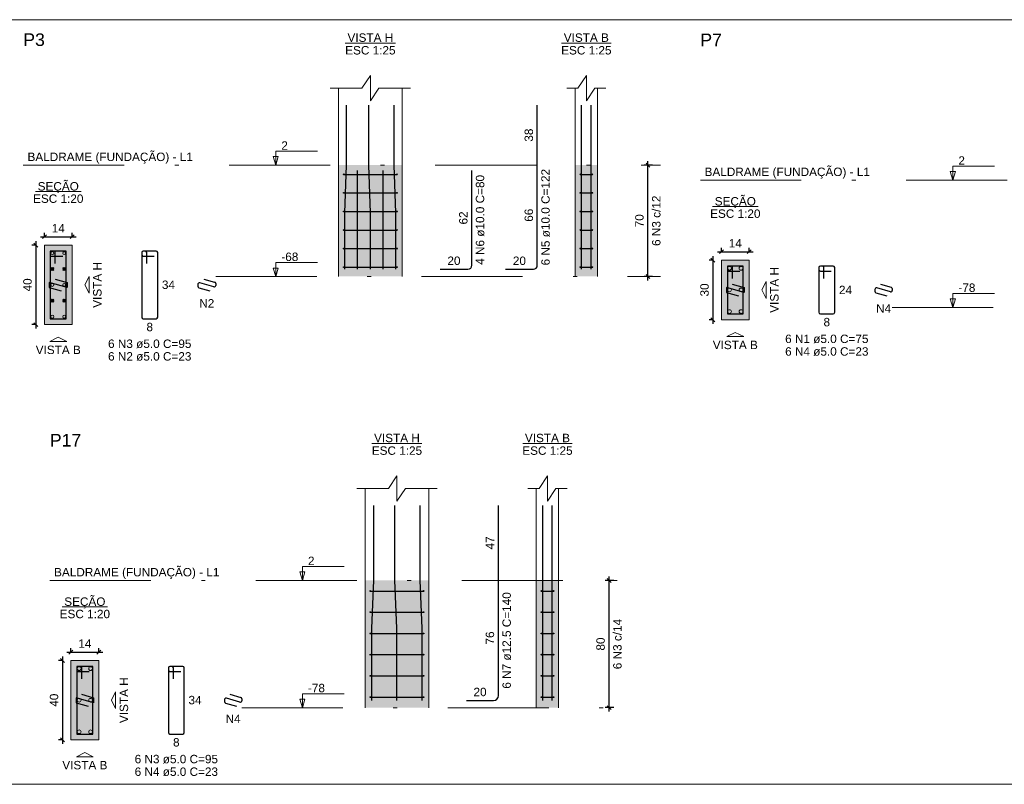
# Model space of a CAD drawing. Header units: millimetres. Extents: x 1852 to 2571, y -668 to -390.
# Tile 33 of 84: x 2165 to 2190, y -426 to -407. Entities that reach past the tile are written whole.
import ezdxf

# ---------------------------------------------------------------- set-up
doc = ezdxf.new("R2010")
doc.units = ezdxf.units.MM
doc.linetypes.add('DASHDOT', pattern=[25.4, 12.7, -6.35, 0, -6.35])
for name, color, linetype, lineweight in [('Descrição da armadura', 7, 'Continuous', 5), ('DT-Barras na forma', 1, 'Continuous', 30), ('DT-Barras no corte', 5, 'Continuous', 5), ('DT-Barras rebatidas', 1, 'Continuous', 30), ('DT-Cotas', 9, 'Continuous', 5), ('DT-Estribos na forma', 1, 'Continuous', 30), ('DT-Forma', 5, 'Continuous', 5), ('DT-Hachura seção pilares', 252, 'Continuous', 5), ('DT-Hachura vista pilares', 252, 'Continuous', 5), ('DT-Pontilhado', 9, 'DASHDOT', 5), ('DT-Textos', 7, 'Continuous', 5), ('DT-Título', 250, 'Continuous', 20), ('Textos armaduras', 7, 'Continuous', 5)]:
    doc.layers.add(name, color=color, linetype=linetype, lineweight=lineweight)
doc.styles.add('ARIAL', font='arial.ttf')
doc.styles.get("Standard").update_dxf_attribs({"font": 'arial.ttf'})
doc.dimstyles.new('UM_20.000000', dxfattribs={"dimtxt": 0.18, "dimasz": 0.1, "dimexe": 0.1, "dimexo": 0.2, "dimgap": 0, "dimtad": 1, "dimtih": 1, "dimtoh": 1, "dimdec": 1, "dimlfac": 20, "dimzin": 0, "dimdsep": 46, "dimtxsty": 'Standard', "dimcen": 0.09, "dimdle": 0.1, "dimadec": 1, "dimazin": 2, "dimtfac": 1, "dimtdec": 4, "dimtofl": 0, "dimtmove": 0, "dimatfit": 3, "dimfxl": 1, "dimtolj": 1, "dimarcsym": 0})
doc.dimstyles.new('UM_25.000000', dxfattribs={"dimtxt": 0.18, "dimasz": 0.1, "dimexe": 0.1, "dimexo": 0.2, "dimgap": 0, "dimtad": 1, "dimtih": 1, "dimtoh": 1, "dimdec": 1, "dimlfac": 25, "dimzin": 0, "dimdsep": 46, "dimtxsty": 'Standard', "dimcen": 0.09, "dimdle": 0.1, "dimadec": 1, "dimazin": 2, "dimtfac": 1, "dimtdec": 4, "dimtofl": 0, "dimtmove": 0, "dimatfit": 3, "dimfxl": 1, "dimtolj": 1, "dimarcsym": 0})

# ---------------------------------------------------------------- blocks, each defined once
blk = doc.blocks.new('_Oblique')
at = {"color": 0, "linetype": 'ByBlock', "lineweight": -2}
blk.add_line((-0.5, -0.5), (0.5, 0.5), dxfattribs=at)
blk = doc.blocks.new('*D14')
at = {"layer": 'DT-Cotas', "color": 0, "lineweight": -2, "transparency": 16777216}
for p, q in [((2165.457, -412.38), (2165.345, -412.38)), ((2165.445, -412.28), (2165.445, -414.48)), ((2165.457, -414.38), (2165.345, -414.38))]:
    blk.add_line(p, q, dxfattribs=at)
at = {"layer": 'DT-Cotas', "color": 0, "lineweight": -2, "transparency": 16777216, "xscale": 0.1, "yscale": 0.1, "zscale": 0.1}
for p, rotation in [((2165.445, -412.38), 90), ((2165.445, -414.38), 270)]:
    blk.add_blockref('_Oblique', p, dxfattribs=dict(at, rotation=rotation))
at = {"layer": 'DT-Cotas', "color": 7, "transparency": 16777216, "insert": (2165.233, -413.38), "char_height": 0.2118, "attachment_point": 5, "rotation": 90, "style": 'ARIAL'}
blk.add_mtext('\\A1;40', dxfattribs=at)
blk = doc.blocks.new('*D15')
at = {"layer": 'DT-Cotas', "color": 0, "lineweight": -2, "transparency": 16777216}
for p, q in [((2165.557, -412.168), (2166.457, -412.168)), ((2165.657, -412.18), (2165.657, -412.068)), ((2166.357, -412.18), (2166.357, -412.068))]:
    blk.add_line(p, q, dxfattribs=at)
at = {"layer": 'DT-Cotas', "color": 0, "lineweight": -2, "transparency": 16777216, "xscale": 0.1, "yscale": 0.1, "zscale": 0.1, "rotation": 180}
blk.add_blockref('_Oblique', (2165.657, -412.168), dxfattribs=at)
at = {"layer": 'DT-Cotas', "color": 0, "lineweight": -2, "transparency": 16777216, "xscale": 0.1, "yscale": 0.1, "zscale": 0.1}
blk.add_blockref('_Oblique', (2166.357, -412.168), dxfattribs=at)
at = {"layer": 'DT-Cotas', "color": 7, "transparency": 16777216, "insert": (2166.007, -411.956), "char_height": 0.2118, "attachment_point": 5, "rotation": 0.0057, "style": 'ARIAL'}
blk.add_mtext('\\A1;14', dxfattribs=at)
blk = doc.blocks.new('*D16')
at = {"layer": 'DT-Cotas', "color": 0, "lineweight": -2, "transparency": 16777216}
for p, q in [((2180.96, -410.368), (2180.743, -410.368)), ((2180.843, -413.268), (2180.843, -410.268)), ((2180.96, -413.168), (2180.743, -413.168))]:
    blk.add_line(p, q, dxfattribs=at)
at = {"layer": 'DT-Cotas', "color": 0, "lineweight": -2, "transparency": 16777216, "xscale": 0.1, "yscale": 0.1, "zscale": 0.1}
for p, rotation in [((2180.843, -410.368), 90), ((2180.843, -413.168), 270)]:
    blk.add_blockref('_Oblique', p, dxfattribs=dict(at, rotation=rotation))
blk = doc.blocks.new('*D17')
at = {"layer": 'DT-Cotas', "color": 0, "lineweight": -2, "transparency": 16777216}
for p, q in [((2180.96, -410.368), (2180.743, -410.368)), ((2180.843, -413.268), (2180.843, -410.268)), ((2180.96, -413.168), (2180.743, -413.168))]:
    blk.add_line(p, q, dxfattribs=at)
at = {"layer": 'DT-Cotas', "color": 0, "lineweight": -2, "transparency": 16777216, "xscale": 0.1, "yscale": 0.1, "zscale": 0.1}
for p, rotation in [((2180.843, -410.368), 90), ((2180.843, -413.168), 270)]:
    blk.add_blockref('_Oblique', p, dxfattribs=dict(at, rotation=rotation))
blk = doc.blocks.new('*D18')
at = {"layer": 'DT-Cotas', "color": 0, "lineweight": -2, "transparency": 16777216}
for p, q in [((2182.478, -412.657), (2182.478, -414.357)), ((2182.49, -412.757), (2182.378, -412.757)), ((2182.49, -414.257), (2182.378, -414.257))]:
    blk.add_line(p, q, dxfattribs=at)
at = {"layer": 'DT-Cotas', "color": 0, "lineweight": -2, "transparency": 16777216, "xscale": 0.1, "yscale": 0.1, "zscale": 0.1}
for p, rotation in [((2182.478, -412.757), 90), ((2182.478, -414.257), 270)]:
    blk.add_blockref('_Oblique', p, dxfattribs=dict(at, rotation=rotation))
at = {"layer": 'DT-Cotas', "color": 7, "transparency": 16777216, "insert": (2182.266, -413.507), "char_height": 0.2118, "attachment_point": 5, "rotation": 90, "style": 'ARIAL'}
blk.add_mtext('\\A1;30', dxfattribs=at)
blk = doc.blocks.new('*D19')
at = {"layer": 'DT-Cotas', "color": 0, "lineweight": -2, "transparency": 16777216}
for p, q in [((2182.59, -412.545), (2183.49, -412.545)), ((2182.69, -412.557), (2182.69, -412.445)), ((2183.39, -412.557), (2183.39, -412.445))]:
    blk.add_line(p, q, dxfattribs=at)
at = {"layer": 'DT-Cotas', "color": 0, "lineweight": -2, "transparency": 16777216, "xscale": 0.1, "yscale": 0.1, "zscale": 0.1, "rotation": 180}
blk.add_blockref('_Oblique', (2182.69, -412.545), dxfattribs=at)
at = {"layer": 'DT-Cotas', "color": 0, "lineweight": -2, "transparency": 16777216, "xscale": 0.1, "yscale": 0.1, "zscale": 0.1}
blk.add_blockref('_Oblique', (2183.39, -412.545), dxfattribs=at)
at = {"layer": 'DT-Cotas', "color": 7, "transparency": 16777216, "insert": (2183.04, -412.333), "char_height": 0.2118, "attachment_point": 5, "rotation": 0.0057, "style": 'ARIAL'}
blk.add_mtext('\\A1;14', dxfattribs=at)
blk = doc.blocks.new('*D252')
at = {"layer": 'DT-Cotas', "color": 0, "lineweight": -2, "transparency": 16777216}
for p, q in [((2166.126, -422.821), (2166.014, -422.821)), ((2166.114, -422.721), (2166.114, -424.921)), ((2166.126, -424.821), (2166.014, -424.821))]:
    blk.add_line(p, q, dxfattribs=at)
at = {"layer": 'DT-Cotas', "color": 0, "lineweight": -2, "transparency": 16777216, "xscale": 0.1, "yscale": 0.1, "zscale": 0.1}
for p, rotation in [((2166.114, -422.821), 90), ((2166.114, -424.821), 270)]:
    blk.add_blockref('_Oblique', p, dxfattribs=dict(at, rotation=rotation))
at = {"layer": 'DT-Cotas', "color": 7, "transparency": 16777216, "insert": (2165.902, -423.821), "char_height": 0.2118, "attachment_point": 5, "rotation": 90, "style": 'ARIAL'}
blk.add_mtext('\\A1;40', dxfattribs=at)
blk = doc.blocks.new('*D253')
at = {"layer": 'DT-Cotas', "color": 0, "lineweight": -2, "transparency": 16777216}
for p, q in [((2166.326, -422.621), (2166.326, -422.51)), ((2167.026, -422.621), (2167.026, -422.51)), ((2166.226, -422.61), (2167.126, -422.61))]:
    blk.add_line(p, q, dxfattribs=at)
at = {"layer": 'DT-Cotas', "color": 0, "lineweight": -2, "transparency": 16777216, "xscale": 0.1, "yscale": 0.1, "zscale": 0.1, "rotation": 180}
blk.add_blockref('_Oblique', (2166.326, -422.61), dxfattribs=at)
at = {"layer": 'DT-Cotas', "color": 0, "lineweight": -2, "transparency": 16777216, "xscale": 0.1, "yscale": 0.1, "zscale": 0.1}
blk.add_blockref('_Oblique', (2167.026, -422.61), dxfattribs=at)
at = {"layer": 'DT-Cotas', "color": 7, "transparency": 16777216, "insert": (2166.676, -422.398), "char_height": 0.2118, "attachment_point": 5, "rotation": 0.0057, "style": 'ARIAL'}
blk.add_mtext('\\A1;14', dxfattribs=at)
blk = doc.blocks.new('*D254')
at = {"layer": 'DT-Cotas', "color": 0, "lineweight": -2, "transparency": 16777216}
for p, q in [((2179.982, -420.809), (2179.764, -420.809)), ((2179.864, -424.109), (2179.864, -420.709)), ((2179.982, -424.009), (2179.764, -424.009))]:
    blk.add_line(p, q, dxfattribs=at)
at = {"layer": 'DT-Cotas', "color": 0, "lineweight": -2, "transparency": 16777216, "xscale": 0.1, "yscale": 0.1, "zscale": 0.1}
for p, rotation in [((2179.864, -420.809), 90), ((2179.864, -424.009), 270)]:
    blk.add_blockref('_Oblique', p, dxfattribs=dict(at, rotation=rotation))
blk = doc.blocks.new('*D255')
at = {"layer": 'DT-Cotas', "color": 0, "lineweight": -2, "transparency": 16777216}
for p, q in [((2179.982, -420.809), (2179.764, -420.809)), ((2179.864, -424.109), (2179.864, -420.709)), ((2179.982, -424.009), (2179.764, -424.009))]:
    blk.add_line(p, q, dxfattribs=at)
at = {"layer": 'DT-Cotas', "color": 0, "lineweight": -2, "transparency": 16777216, "xscale": 0.1, "yscale": 0.1, "zscale": 0.1}
for p, rotation in [((2179.864, -420.809), 90), ((2179.864, -424.009), 270)]:
    blk.add_blockref('_Oblique', p, dxfattribs=dict(at, rotation=rotation))

msp = doc.modelspace()

# ---------------------------------------------------------------- hatches: boundary and pattern name
at = {"layer": 'DT-Hachura seção pilares', "linetype": 'Continuous'}
for points in [[(2165.6569, -414.38), (2165.6569, -414.38), (2166.3569, -414.38), (2166.3569, -412.38), (2165.6569, -412.38), (2165.6569, -414.38)], [(2182.6899, -414.2567), (2182.6899, -414.2567), (2183.3899, -414.2567), (2183.3899, -412.7567), (2182.6899, -412.7567), (2182.6899, -414.2567)], [(2166.3259, -424.8215), (2166.3259, -424.8215), (2167.0259, -424.8215), (2167.0259, -422.8215), (2166.3259, -422.8215), (2166.3259, -424.8215)]]:
    msp.add_hatch(color=256, dxfattribs=at).paths.add_polyline_path(points)
at = {"layer": 'DT-Hachura vista pilares', "linetype": 'Continuous'}
for points in [[(2173.0585, -413.1679), (2173.0585, -410.3679), (2174.6585, -410.3679), (2174.6585, -413.1679), (2173.0585, -413.1679)], [(2179.0119, -413.1679), (2179.0119, -410.3679), (2179.5719, -410.3679), (2179.5719, -413.1679), (2179.0119, -413.1679)], [(2173.7275, -424.0094), (2173.7275, -420.8094), (2175.3275, -420.8094), (2175.3275, -424.0094), (2173.7275, -424.0094)], [(2178.0337, -424.0094), (2178.0337, -420.8094), (2178.5937, -420.8094), (2178.5937, -424.0094), (2178.0337, -424.0094)]]:
    msp.add_hatch(color=256, dxfattribs=at).paths.add_polyline_path(points)

# ---------------------------------------------------------------- linework, layer by layer
at = {"layer": 'DT-Barras na forma'}
for points in [[(2173.2185, -412.9879), (2173.2185, -411.5679), (2173.2585, -410.3679), (2173.2585, -408.8612)], [(2173.8585, -412.9879), (2173.8585, -411.5679), (2173.8185, -410.3679), (2173.8185, -408.8612)], [(2174.4985, -412.9879), (2174.4985, -411.5679), (2174.4585, -410.3679), (2174.4585, -408.8612)], [(2179.1719, -412.9879), (2179.1719, -411.5679), (2179.1719, -410.3679), (2179.1719, -408.8612)], [(2179.4119, -412.9879), (2179.4119, -411.5679), (2179.4119, -410.3679), (2179.4119, -408.8612)], [(2173.5385, -412.9879), (2173.5385, -410.5039)], [(2174.1785, -412.9879), (2174.1785, -410.5039)], [(2165.9319, -412.8425), (2165.9319, -412.53), (2165.8069, -412.53), (2165.8069, -414.23), (2166.2069, -414.23), (2166.2069, -412.53), (2165.8069, -412.53), (2165.8069, -412.655), (2166.1194, -412.655)], [(2182.9649, -413.2192), (2182.9649, -412.9067), (2182.8399, -412.9067), (2182.8399, -414.1067), (2183.2399, -414.1067), (2183.2399, -412.9067), (2182.8399, -412.9067), (2182.8399, -413.0317), (2183.1524, -413.0317)], [(2165.9308, -413.2339), (2166.2319, -413.3175), (2166.2319, -413.4425), (2165.7819, -413.3175), (2165.7819, -413.4425), (2166.083, -413.5261)], [(2182.9581, -413.3583), (2183.2586, -413.4442), (2183.2586, -413.5692), (2182.8211, -413.4442), (2182.8211, -413.5692), (2183.1216, -413.655)], [(2173.8925, -423.8294), (2173.8925, -422.0094), (2173.9425, -420.8094), (2173.9425, -418.926)], [(2174.5275, -423.8294), (2174.5275, -422.0094), (2174.4775, -420.8094), (2174.4775, -418.926)], [(2175.1625, -423.8294), (2175.1625, -422.0094), (2175.1125, -420.8094), (2175.1125, -418.926)], [(2178.1987, -423.8294), (2178.1987, -422.0094), (2178.1987, -420.8094), (2178.1987, -418.926)], [(2178.4287, -423.8294), (2178.4287, -422.0094), (2178.4287, -420.8094), (2178.4287, -418.926)], [(2166.6009, -423.284), (2166.6009, -422.9715), (2166.4759, -422.9715), (2166.4759, -424.6715), (2166.8759, -424.6715), (2166.8759, -422.9715), (2166.4759, -422.9715), (2166.4759, -423.0965), (2166.7884, -423.0965)], [(2166.5942, -423.6731), (2166.8946, -423.759), (2166.8946, -423.884), (2166.4571, -423.759), (2166.4571, -423.884), (2166.7576, -423.9698)]]:
    msp.add_lwpolyline(points, dxfattribs=at)
at = {"layer": 'DT-Barras no corte'}
for p, q in [((2165.8194, -413.0175), (2165.8944, -412.9425)), ((2165.8194, -412.9425), (2165.8944, -413.0175)), ((2166.1194, -413.0175), (2166.1944, -412.9425)), ((2166.1194, -412.9425), (2166.1944, -413.0175)), ((2165.8194, -413.8175), (2165.8944, -413.7425)), ((2165.8194, -413.7425), (2165.8944, -413.8175)), ((2166.1194, -413.8175), (2166.1944, -413.7425)), ((2166.1194, -413.7425), (2166.1944, -413.8175))]:
    msp.add_line(p, q, dxfattribs=at)
for centre, radius in [((2165.8569, -412.58), 0.0375), ((2166.1569, -412.58), 0.0375), ((2182.8961, -412.9629), 0.0469), ((2183.1836, -412.9629), 0.0469), ((2165.8569, -412.98), 0.0375), ((2166.1569, -412.98), 0.0375), ((2165.8569, -413.38), 0.0375), ((2166.1569, -413.38), 0.0375), ((2182.8961, -413.5067), 0.0469), ((2183.1836, -413.5067), 0.0469), ((2165.8569, -413.78), 0.0375), ((2166.1569, -413.78), 0.0375), ((2165.8569, -414.18), 0.0375), ((2166.1569, -414.18), 0.0375), ((2182.8961, -414.0504), 0.0469), ((2183.1836, -414.0504), 0.0469), ((2166.5321, -423.0277), 0.0469), ((2166.8196, -423.0277), 0.0469), ((2166.5321, -423.8215), 0.0469), ((2166.8196, -423.8215), 0.0469), ((2166.5321, -424.6152), 0.0469), ((2166.8196, -424.6152), 0.0469)]:
    msp.add_circle(centre, radius, dxfattribs=at)
at = {"layer": 'DT-Barras rebatidas'}
for p, q in [((2178.0588, -410.3679), (2178.0588, -408.8612)), ((2178.0588, -412.8879), (2178.0588, -410.3679)), ((2176.4116, -412.8879), (2176.4116, -410.5039)), ((2168.1082, -412.5675), (2168.1082, -414.1925)), ((2168.1082, -412.5675), (2168.1082, -412.6175)), ((2168.1957, -412.53), (2168.1457, -412.53)), ((2168.4707, -412.53), (2168.1457, -412.53)), ((2168.1457, -412.655), (2168.4207, -412.655)), ((2168.2332, -412.8425), (2168.2332, -412.5675)), ((2168.5082, -414.1925), (2168.5082, -412.5675)), ((2185.2287, -412.9067), (2185.1787, -412.9067)), ((2185.5037, -412.9067), (2185.1787, -412.9067)), ((2175.6116, -412.9879), (2176.3116, -412.9879)), ((2177.2588, -412.9879), (2177.9588, -412.9879)), ((2185.1412, -412.9442), (2185.1412, -414.0692)), ((2185.1412, -412.9442), (2185.1412, -412.9942)), ((2185.1787, -413.0317), (2185.4537, -413.0317)), ((2185.2662, -413.2192), (2185.2662, -412.9442)), ((2185.5412, -414.0692), (2185.5412, -412.9442)), ((2169.5183, -413.3668), (2169.5183, -413.414)), ((2169.9208, -413.4293), (2169.5658, -413.3307)), ((2169.6672, -413.2339), (2169.9408, -413.3099)), ((2169.9683, -413.346), (2169.9683, -413.3932)), ((2186.6883, -413.3583), (2186.9616, -413.4364)), ((2169.5458, -413.4501), (2169.8194, -413.5261)), ((2186.5513, -413.4939), (2186.5513, -413.5409)), ((2186.5785, -413.577), (2186.8517, -413.655)), ((2186.941, -413.5555), (2186.5991, -413.4578)), ((2186.9888, -413.4725), (2186.9888, -413.5195)), ((2185.1787, -414.1067), (2185.5037, -414.1067)), ((2168.1457, -414.23), (2168.4707, -414.23)), ((2177.0806, -420.8094), (2177.0806, -418.926)), ((2177.0806, -423.7044), (2177.0806, -420.8094)), ((2168.7772, -423.009), (2168.7772, -424.634)), ((2168.7772, -423.009), (2168.7772, -423.059)), ((2168.8647, -422.9715), (2168.8147, -422.9715)), ((2169.1397, -422.9715), (2168.8147, -422.9715)), ((2168.9022, -423.284), (2168.9022, -423.009)), ((2169.1772, -424.634), (2169.1772, -423.009)), ((2168.8147, -423.0965), (2169.0897, -423.0965)), ((2170.1873, -423.8087), (2170.1873, -423.8557)), ((2170.577, -423.8703), (2170.2351, -423.7726)), ((2170.3243, -423.6731), (2170.5976, -423.7512)), ((2170.6248, -423.7873), (2170.6248, -423.8343)), ((2170.2145, -423.8918), (2170.4878, -423.9698)), ((2176.2806, -423.8294), (2176.9556, -423.8294)), ((2168.8147, -424.6715), (2169.1397, -424.6715))]:
    msp.add_line(p, q, dxfattribs=at)
for centre, radius, start, end in [((2168.1457, -412.5675), 0.0375, 90, 180), ((2168.1457, -412.5675), 0.0375, 90, 180), ((2168.1457, -412.6175), 0.0375, 180, 270), ((2168.1957, -412.5675), 0.0375, 0, 90), ((2168.4707, -412.5675), 0.0375, 0, 90), ((2176.3116, -412.8879), 0.1, 270, 0), ((2177.9588, -412.8879), 0.1, 270, 0), ((2185.1787, -412.9442), 0.0375, 90, 180), ((2185.1787, -412.9442), 0.0375, 90, 180), ((2185.2287, -412.9442), 0.0375, 0, 90), ((2185.5037, -412.9442), 0.0375, 0, 90), ((2185.1787, -412.9942), 0.0375, 180, 270), ((2169.5558, -413.3668), 0.0375, 74.47589, 180), ((2169.5558, -413.414), 0.0375, 180, 254.47589), ((2169.9308, -413.3932), 0.0375, 254.47589, 0), ((2169.9308, -413.346), 0.0375, 0, 74.47589), ((2186.5888, -413.4939), 0.0375, 74.0546, 180), ((2186.5888, -413.5409), 0.0375, 180, 254.0546), ((2186.9513, -413.5195), 0.0375, 254.0546, 0), ((2186.9513, -413.4725), 0.0375, 0, 74.0546), ((2185.1787, -414.0692), 0.0375, 180, 270), ((2185.5037, -414.0692), 0.0375, 270, 0), ((2168.1457, -414.1925), 0.0375, 180, 270), ((2168.4707, -414.1925), 0.0375, 270, 0), ((2168.8147, -423.009), 0.0375, 90, 180), ((2168.8147, -423.009), 0.0375, 90, 180), ((2168.8147, -423.059), 0.0375, 180, 270), ((2168.8647, -423.009), 0.0375, 0, 90), ((2169.1397, -423.009), 0.0375, 0, 90), ((2170.2248, -423.8087), 0.0375, 74.0546, 180), ((2170.5873, -423.7873), 0.0375, 0, 74.0546), ((2176.9556, -423.7044), 0.125, 270, 0), ((2170.2248, -423.8557), 0.0375, 180, 254.0546), ((2170.5873, -423.8343), 0.0375, 254.0546, 0), ((2168.8147, -424.634), 0.0375, 180, 270), ((2169.1397, -424.634), 0.0375, 270, 0)]:
    msp.add_arc(centre, radius, start, end, dxfattribs=at)
at = {"layer": 'DT-Estribos na forma'}
for p, q in [((2173.1885, -410.6012), (2174.5285, -410.6012)), ((2179.1419, -410.6012), (2179.4419, -410.6012)), ((2173.1885, -411.0679), (2174.5285, -411.0679)), ((2179.1419, -411.0679), (2179.4419, -411.0679)), ((2173.1885, -411.5346), (2174.5285, -411.5346)), ((2179.1419, -411.5346), (2179.4419, -411.5346)), ((2173.1885, -412.0012), (2174.5285, -412.0012)), ((2179.1419, -412.0012), (2179.4419, -412.0012)), ((2173.1885, -412.4679), (2174.5285, -412.4679)), ((2179.1419, -412.4679), (2179.4419, -412.4679)), ((2173.1885, -412.9346), (2174.5285, -412.9346)), ((2179.1419, -412.9346), (2179.4419, -412.9346)), ((2173.8575, -421.0761), (2175.1975, -421.0761)), ((2178.1637, -421.0761), (2178.4637, -421.0761)), ((2173.8575, -421.6094), (2175.1975, -421.6094)), ((2178.1637, -421.6094), (2178.4637, -421.6094)), ((2173.8575, -422.1427), (2175.1975, -422.1427)), ((2178.1637, -422.1427), (2178.4637, -422.1427)), ((2173.8575, -422.6761), (2175.1975, -422.6761)), ((2178.1637, -422.6761), (2178.4637, -422.6761)), ((2173.8575, -423.2094), (2175.1975, -423.2094)), ((2178.1637, -423.2094), (2178.4637, -423.2094)), ((2173.8575, -423.7427), (2175.1975, -423.7427)), ((2178.1637, -423.7427), (2178.4637, -423.7427))]:
    msp.add_line(p, q, dxfattribs=at)
for centre in [(2173.1885, -410.6012), (2174.5285, -410.6012), (2179.1419, -410.6012), (2179.4419, -410.6012), (2173.1885, -411.0679), (2174.5285, -411.0679), (2179.1419, -411.0679), (2179.4419, -411.0679), (2173.1885, -411.5346), (2174.5285, -411.5346), (2179.1419, -411.5346), (2179.4419, -411.5346), (2173.1885, -412.0012), (2174.5285, -412.0012), (2179.1419, -412.0012), (2179.4419, -412.0012), (2173.1885, -412.4679), (2174.5285, -412.4679), (2179.1419, -412.4679), (2179.4419, -412.4679), (2173.1885, -412.9346), (2174.5285, -412.9346), (2179.1419, -412.9346), (2179.4419, -412.9346), (2173.8575, -421.0761), (2175.1975, -421.0761), (2178.1637, -421.0761), (2178.4637, -421.0761), (2173.8575, -421.6094), (2175.1975, -421.6094), (2178.1637, -421.6094), (2178.4637, -421.6094), (2173.8575, -422.1427), (2175.1975, -422.1427), (2178.1637, -422.1427), (2178.4637, -422.1427), (2173.8575, -422.6761), (2175.1975, -422.6761), (2178.1637, -422.6761), (2178.4637, -422.6761), (2173.8575, -423.2094), (2175.1975, -423.2094), (2178.1637, -423.2094), (2178.4637, -423.2094), (2173.8575, -423.7427), (2175.1975, -423.7427), (2178.1637, -423.7427), (2178.4637, -423.7427)]:
    msp.add_circle(centre, 0.01, dxfattribs=at)
at = {"layer": 'DT-Forma'}
for p, q in [((2173.0585, -410.3679), (2173.0585, -408.4376)), ((2174.6585, -410.3679), (2174.6585, -408.4376)), ((2179.0119, -410.3679), (2179.0119, -408.4376)), ((2179.5719, -410.3679), (2179.5719, -408.4376)), ((2173.0585, -413.1679), (2173.0585, -410.3679)), ((2174.6585, -413.1679), (2174.6585, -410.3679)), ((2179.0119, -413.1679), (2179.0119, -410.3679)), ((2179.5719, -413.1679), (2179.5719, -410.3679)), ((2173.7275, -420.8094), (2173.7275, -418.5024)), ((2175.3275, -420.8094), (2175.3275, -418.5024)), ((2178.0337, -420.8094), (2178.0337, -418.5024)), ((2178.5937, -420.8094), (2178.5937, -418.5024)), ((2173.7275, -424.0094), (2173.7275, -420.8094)), ((2175.3275, -424.0094), (2175.3275, -420.8094)), ((2178.0337, -424.0094), (2178.0337, -420.8094)), ((2178.5937, -424.0094), (2178.5937, -420.8094))]:
    msp.add_line(p, q, dxfattribs=at)
for points in [[(2172.8467, -408.4376), (2173.6467, -408.4376), (2173.8585, -408.1199), (2173.8585, -408.7553), (2174.0703, -408.4376), (2174.8703, -408.4376)], [(2178.8001, -408.4376), (2179.0801, -408.4376), (2179.2919, -408.1199), (2179.2919, -408.7553), (2179.5037, -408.4376), (2179.7837, -408.4376)], [(2173.5157, -418.5024), (2174.3157, -418.5024), (2174.5275, -418.1847), (2174.5275, -418.8201), (2174.7393, -418.5024), (2175.5393, -418.5024)], [(2177.8219, -418.5024), (2178.1019, -418.5024), (2178.3137, -418.1847), (2178.3137, -418.8201), (2178.5255, -418.5024), (2178.8055, -418.5024)]]:
    msp.add_lwpolyline(points, dxfattribs=at)
for points in [[(2165.6569, -414.38), (2166.3569, -414.38), (2166.3569, -412.38), (2165.6569, -412.38), (2165.6569, -414.38)], [(2182.6899, -414.2567), (2183.3899, -414.2567), (2183.3899, -412.7567), (2182.6899, -412.7567), (2182.6899, -414.2567)], [(2166.3259, -424.8215), (2167.0259, -424.8215), (2167.0259, -422.8215), (2166.3259, -422.8215), (2166.3259, -424.8215)]]:
    msp.add_lwpolyline(points, close=True, dxfattribs=at)
at = {"layer": 'DT-Pontilhado', "ltscale": 0.2}
for p, q in [((2165.1274, -410.3679), (2181.1604, -410.3679)), ((2182.1604, -410.7446), (2196.1461, -410.7446)), ((2169.9683, -413.1679), (2181.1604, -413.1679)), ((2186.9888, -413.9446), (2196.1461, -413.9446)), ((2165.7964, -420.8094), (2180.1822, -420.8094)), ((2170.6248, -424.0094), (2180.1822, -424.0094))]:
    msp.add_line(p, q, dxfattribs=at)
at = {"layer": 'DT-Textos'}
for p, q in [((2173.2286, -407.3044), (2174.4883, -407.3044)), ((2178.6702, -407.3044), (2179.9135, -407.3044)), ((2165.4347, -411.0351), (2166.5791, -411.0351)), ((2182.4677, -411.4118), (2183.6121, -411.4118)), ((2173.8976, -417.3692), (2175.1573, -417.3692)), ((2177.692, -417.3692), (2178.9353, -417.3692)), ((2166.1037, -421.4766), (2167.2481, -421.4766))]:
    msp.add_line(p, q, dxfattribs=at)
for points in [[(2171.479, -410.3679), (2171.5425, -410.1561), (2171.4154, -410.1561), (2171.479, -410.3679), (2171.479, -410.0179), (2172.529, -410.0179)], [(2188.5119, -410.7446), (2188.5755, -410.5328), (2188.4484, -410.5328), (2188.5119, -410.7446), (2188.5119, -410.3946), (2189.5619, -410.3946)], [(2171.479, -413.1679), (2171.5425, -412.9561), (2171.4154, -412.9561), (2171.479, -413.1679), (2171.479, -412.8179), (2172.529, -412.8179)], [(2188.5119, -413.9446), (2188.5755, -413.7328), (2188.4484, -413.7328), (2188.5119, -413.9446), (2188.5119, -413.5946), (2189.5619, -413.5946)], [(2172.148, -420.8094), (2172.2115, -420.5976), (2172.0844, -420.5976), (2172.148, -420.8094), (2172.148, -420.4594), (2173.198, -420.4594)], [(2172.148, -424.0094), (2172.2115, -423.7976), (2172.0844, -423.7976), (2172.148, -424.0094), (2172.148, -423.6594), (2173.198, -423.6594)]]:
    msp.add_lwpolyline(points, dxfattribs=at)
for points in [[(2166.7805, -413.38), (2166.7805, -413.5918), (2166.6746, -413.38), (2166.7805, -413.1682), (2166.7805, -413.38)], [(2183.8135, -413.5067), (2183.8135, -413.7185), (2183.7076, -413.5067), (2183.8135, -413.2949), (2183.8135, -413.5067)], [(2183.0399, -414.6803), (2182.8281, -414.6803), (2183.0399, -414.5744), (2183.2517, -414.6803), (2183.0399, -414.6803)], [(2166.0069, -414.8036), (2165.7951, -414.8036), (2166.0069, -414.6977), (2166.2187, -414.8036), (2166.0069, -414.8036)], [(2167.4495, -423.8215), (2167.4495, -424.0333), (2167.3436, -423.8215), (2167.4495, -423.6097), (2167.4495, -423.8215)], [(2166.6759, -425.2451), (2166.4641, -425.2451), (2166.6759, -425.1392), (2166.8877, -425.2451), (2166.6759, -425.2451)]]:
    msp.add_lwpolyline(points, close=True, dxfattribs=at)
at = {"layer": 'DT-Título', "color": 18, "true_color": 0x000000}
msp.add_lwpolyline([(2149.8108, -406.7131), (2208.1138, -406.7131), (2208.1138, -425.9356), (2149.8108, -425.9356)], close=True, dxfattribs=at)

# ---------------------------------------------------------------- texts
at = {"layer": 'Descrição da armadura', "linetype": 'Continuous', "char_height": 0.2118, "attachment_point": 8, "rotation": 90, "line_spacing_factor": 0.798, "style": 'ARIAL'}
for s, insert, width in [('6 N5 ø10.0 C=122', (2178.3765, -411.6779), 4.8647), ('4 N6 ø10.0 C=80', (2176.7293, -411.7459), 4.534748), ('6 N7 ø12.5 C=140', (2177.3983, -422.3194), 4.8647)]:
    msp.add_mtext(s, dxfattribs=dict(at, insert=insert, width=width))
at = {"layer": 'Descrição da armadura', "color": 7, "linetype": 'Continuous', "char_height": 0.2118, "width": 2.539389, "attachment_point": 8, "rotation": 90, "line_spacing_factor": 0.798, "style": 'ARIAL'}
for s, insert in [('6 N3 c/12', (2181.1604, -411.7679)), ('6 N3 c/14', (2180.1822, -422.4094))]:
    msp.add_mtext(s, dxfattribs=dict(at, insert=insert))
at = {"layer": 'Descrição da armadura', "linetype": 'Continuous', "char_height": 0.2118, "attachment_point": 8, "line_spacing_factor": 0.798, "style": 'ARIAL'}
for s, insert, width in [('N2', (2169.7433, -413.9497), 0.758398), ('N4', (2186.77, -414.0786), 0.758398), ('6 N1 ø5.0 C=75', (2185.3412, -414.848), 4.204795), ('6 N3 ø5.0 C=95', (2168.3082, -414.9713), 4.204795), ('N4', (2170.406, -424.3934), 0.758398), ('6 N3 ø5.0 C=95', (2168.9772, -425.4128), 4.204795)]:
    msp.add_mtext(s, dxfattribs=dict(at, insert=insert, width=width))
for s, insert in [('6 N4 ø5.0 C=23', (2185.3412, -415.1657)), ('6 N2 ø5.0 C=23', (2168.3082, -415.289)), ('6 N4 ø5.0 C=23', (2168.9772, -425.7305))]:
    msp.add_mtext(s, dxfattribs=dict(at, insert=insert))
at = {"layer": 'DT-Cotas', "color": 7, "linetype": 'Continuous', "char_height": 0.2118, "width": 0.659905, "attachment_point": 8, "rotation": 90, "line_spacing_factor": 0.798, "style": 'ARIAL'}
for s, insert in [('70', (2180.7368, -411.7679)), ('80', (2179.7586, -422.4094))]:
    msp.add_mtext(s, dxfattribs=dict(at, insert=insert))
at = {"layer": 'DT-Textos', "linetype": 'Continuous', "char_height": 0.2118, "line_spacing_factor": 0.798, "style": 'ARIAL'}
for s, insert, attachment_point in [('VISTA H', (2173.8585, -407.2727), 8), ('VISTA B', (2179.2919, -407.2727), 8), ('ESC 1:25', (2173.8585, -407.5904), 8), ('ESC 1:25', (2179.2919, -407.5904), 8), ('BALDRAME (FUNDAÇÃO) - L1', (2165.2336, -410.3319), 7), ('BALDRAME (FUNDAÇÃO) - L1', (2182.2666, -410.7089), 7), ('SEÇÃO', (2166.0066, -411.0729), 8), ('ESC 1:20', (2166.0069, -411.321), 8), ('SEÇÃO', (2183.0396, -411.4499), 8), ('ESC 1:20', (2183.0399, -411.6977), 8), ('VISTA B', (2166.0069, -415.1213), 8), ('VISTA B', (2183.0399, -414.998), 8), ('VISTA H', (2174.5275, -417.3375), 8), ('VISTA B', (2178.3137, -417.3375), 8), ('ESC 1:25', (2174.5275, -417.6552), 8), ('ESC 1:25', (2178.3137, -417.6552), 8), ('BALDRAME (FUNDAÇÃO) - L1', (2165.9021, -420.7737), 7), ('SEÇÃO', (2166.6761, -421.5147), 8), ('ESC 1:20', (2166.6759, -421.7625), 8), ('VISTA B', (2166.6759, -425.5628), 8)]:
    msp.add_mtext(s, dxfattribs=dict(at, insert=insert, attachment_point=attachment_point))
at = {"layer": 'DT-Textos', "char_height": 0.2118, "attachment_point": 7, "line_spacing_factor": 0.798, "style": 'ARIAL'}
for s, insert in [('2', (2171.619, -409.9829)), ('2', (2188.6519, -410.3596)), ('-68', (2171.619, -412.7829)), ('-78', (2188.6519, -413.5596)), ('2', (2172.288, -420.4244)), ('-78', (2172.288, -423.6244))]:
    msp.add_mtext(s, dxfattribs=dict(at, insert=insert))
at = {"layer": 'DT-Textos', "linetype": 'Continuous', "char_height": 0.2118, "attachment_point": 8, "rotation": 90, "line_spacing_factor": 0.798, "style": 'ARIAL'}
for insert in [(2167.0982, -413.38), (2184.1312, -413.5067), (2167.7672, -423.8215)]:
    msp.add_mtext('VISTA H', dxfattribs=dict(at, insert=insert))
at = {"layer": 'DT-Título', "linetype": 'Continuous', "char_height": 0.3177, "attachment_point": 7, "line_spacing_factor": 0.798, "style": 'ARIAL'}
for s, insert in [('P3', (2165.1274, -407.3786)), ('P7', (2182.1604, -407.3786)), ('P17', (2165.7964, -417.4434))]:
    msp.add_mtext(s, dxfattribs=dict(at, insert=insert))
at = {"layer": 'Textos armaduras', "linetype": 'Continuous', "char_height": 0.2118, "width": 0.659905, "attachment_point": 7, "rotation": 90, "line_spacing_factor": 0.798, "style": 'ARIAL'}
for s, insert in [('38', (2177.9529, -409.7795)), ('62', (2176.3057, -411.8609)), ('66', (2177.9529, -411.7929)), ('47', (2176.9747, -420.0327)), ('76', (2176.9747, -422.4219))]:
    msp.add_mtext(s, dxfattribs=dict(at, insert=insert))
at = {"layer": 'Textos armaduras', "linetype": 'Continuous', "char_height": 0.2118, "attachment_point": 7, "line_spacing_factor": 0.798, "style": 'ARIAL'}
for s, insert, width in [('20', (2175.7966, -412.882), 0.659905), ('20', (2177.4438, -412.882), 0.659905), ('34', (2168.6141, -413.4859), 0.659905), ('24', (2185.6471, -413.6126), 0.659905), ('8', (2185.2587, -414.4244), 0.329953), ('8', (2168.2258, -414.5477), 0.329953), ('20', (2176.4531, -423.7235), 0.659905), ('34', (2169.2831, -423.9274), 0.659905), ('8', (2168.8947, -424.9892), 0.329953)]:
    msp.add_mtext(s, dxfattribs=dict(at, insert=insert, width=width))

# ---------------------------------------------------------------- dimensions: what is measured, and where the dimension line sits
at = {"layer": 'DT-Cotas'}
for base, p1, p2, override, picture, middle in [((2180.8427, -410.3679), (2181.1604, -413.1679), (2181.1604, -410.3679), {"dimtxt": 0.2118, "dimasz": 0.1, "dimexe": 0.1, "dimexo": 0.2, "dimtad": 1, "dimtih": 0, "dimtoh": 0, "dimdec": 1, "dimlfac": 25, "dimzin": 8, "dimtxsty": 'ARIAL', "dimblk": 'Oblique', "dimblk1": 'Oblique', "dimblk2": 'Oblique', "dimsah": 1, "dimdle": 0.1, "dimse1": 0, "dimse2": 0, "dimclrt": 7, "dimadec": 1, "dimazin": 3, "dimtmove": 2, "dimldrblk": 'Oblique'}, '*D16', (2180.6309, -411.7679)), ((2180.8427, -410.3679), (2181.1604, -413.1679), (2181.1604, -410.3679), {"dimtxt": 0.2118, "dimasz": 0.1, "dimexe": 0.1, "dimexo": 0.2, "dimtad": 1, "dimtih": 0, "dimtoh": 0, "dimdec": 1, "dimlfac": 25, "dimzin": 8, "dimtxsty": 'ARIAL', "dimblk": 'Oblique', "dimblk1": 'Oblique', "dimblk2": 'Oblique', "dimsah": 1, "dimdle": 0.1, "dimse1": 0, "dimse2": 0, "dimclrt": 256, "dimadec": 1, "dimazin": 3, "dimtmove": 2, "dimldrblk": 'Oblique'}, '*D17', (2180.6309, -411.7679)), ((2179.8645, -420.8094), (2180.1822, -424.0094), (2180.1822, -420.8094), {"dimtxt": 0.2118, "dimasz": 0.1, "dimexe": 0.1, "dimexo": 0.2, "dimtad": 1, "dimtih": 0, "dimtoh": 0, "dimdec": 1, "dimlfac": 25, "dimzin": 8, "dimtxsty": 'ARIAL', "dimblk": 'Oblique', "dimblk1": 'Oblique', "dimblk2": 'Oblique', "dimsah": 1, "dimdle": 0.1, "dimse1": 0, "dimse2": 0, "dimclrt": 7, "dimadec": 1, "dimazin": 3, "dimtmove": 2, "dimldrblk": 'Oblique'}, '*D254', (2179.6527, -422.4094)), ((2179.8645, -420.8094), (2180.1822, -424.0094), (2180.1822, -420.8094), {"dimtxt": 0.2118, "dimasz": 0.1, "dimexe": 0.1, "dimexo": 0.2, "dimtad": 1, "dimtih": 0, "dimtoh": 0, "dimdec": 1, "dimlfac": 25, "dimzin": 8, "dimtxsty": 'ARIAL', "dimblk": 'Oblique', "dimblk1": 'Oblique', "dimblk2": 'Oblique', "dimsah": 1, "dimdle": 0.1, "dimse1": 0, "dimse2": 0, "dimclrt": 256, "dimadec": 1, "dimazin": 3, "dimtmove": 2, "dimldrblk": 'Oblique'}, '*D255', (2179.6527, -422.4094))]:
    dim = msp.add_linear_dim(base=base, p1=p1, p2=p2, angle=90, text=' ', dimstyle='UM_25.000000', override=override, dxfattribs=at)
    dim.commit()
    dim.dimension.update_dxf_attribs({"geometry": picture, "text_midpoint": middle, "dimtype": 160, "text_rotation": 90})
for base, p1, p2, picture, middle in [((2166.3569, -412.1682), (2165.6569, -412.38), (2166.3569, -412.38), '*D15', (2166.0069, -411.9564)), ((2183.3899, -412.5449), (2182.6899, -412.7567), (2183.3899, -412.7567), '*D19', (2183.0399, -412.3331)), ((2167.0259, -422.6097), (2166.3259, -422.8215), (2167.0259, -422.8215), '*D253', (2166.6759, -422.3979))]:
    dim = msp.add_linear_dim(base=base, p1=p1, p2=p2, dimstyle='UM_20.000000', override={"dimtxt": 0.2118, "dimasz": 0.1, "dimexe": 0.1, "dimexo": 0.2, "dimtad": 1, "dimtih": 0, "dimtoh": 0, "dimdec": 1, "dimlfac": 20, "dimzin": 8, "dimtxsty": 'ARIAL', "dimblk": 'Oblique', "dimblk1": 'Oblique', "dimblk2": 'Oblique', "dimsah": 1, "dimdle": 0.1, "dimse1": 0, "dimse2": 0, "dimclrt": 7, "dimadec": 1, "dimazin": 3, "dimtmove": 2, "dimldrblk": 'Oblique'}, dxfattribs=at)
    dim.commit()
    dim.dimension.update_dxf_attribs({"geometry": picture, "text_midpoint": middle, "dimtype": 160, "text_rotation": 0.00573})
for base, p1, p2, picture, middle in [((2165.4451, -414.38), (2165.6569, -412.38), (2165.6569, -414.38), '*D14', (2165.2333, -413.38)), ((2182.4781, -414.2567), (2182.6899, -412.7567), (2182.6899, -414.2567), '*D18', (2182.2663, -413.5067)), ((2166.1141, -424.8215), (2166.3259, -422.8215), (2166.3259, -424.8215), '*D252', (2165.9023, -423.8215))]:
    dim = msp.add_linear_dim(base=base, p1=p1, p2=p2, angle=90, dimstyle='UM_20.000000', override={"dimtxt": 0.2118, "dimasz": 0.1, "dimexe": 0.1, "dimexo": 0.2, "dimtad": 1, "dimtih": 0, "dimtoh": 0, "dimdec": 1, "dimlfac": 20, "dimzin": 8, "dimtxsty": 'ARIAL', "dimblk": 'Oblique', "dimblk1": 'Oblique', "dimblk2": 'Oblique', "dimsah": 1, "dimdle": 0.1, "dimse1": 0, "dimse2": 0, "dimclrt": 7, "dimadec": 1, "dimazin": 3, "dimtmove": 2, "dimldrblk": 'Oblique'}, dxfattribs=at)
    dim.commit()
    dim.dimension.update_dxf_attribs({"geometry": picture, "text_midpoint": middle, "dimtype": 160, "text_rotation": 90})

doc.saveas('drawing.dxf')
